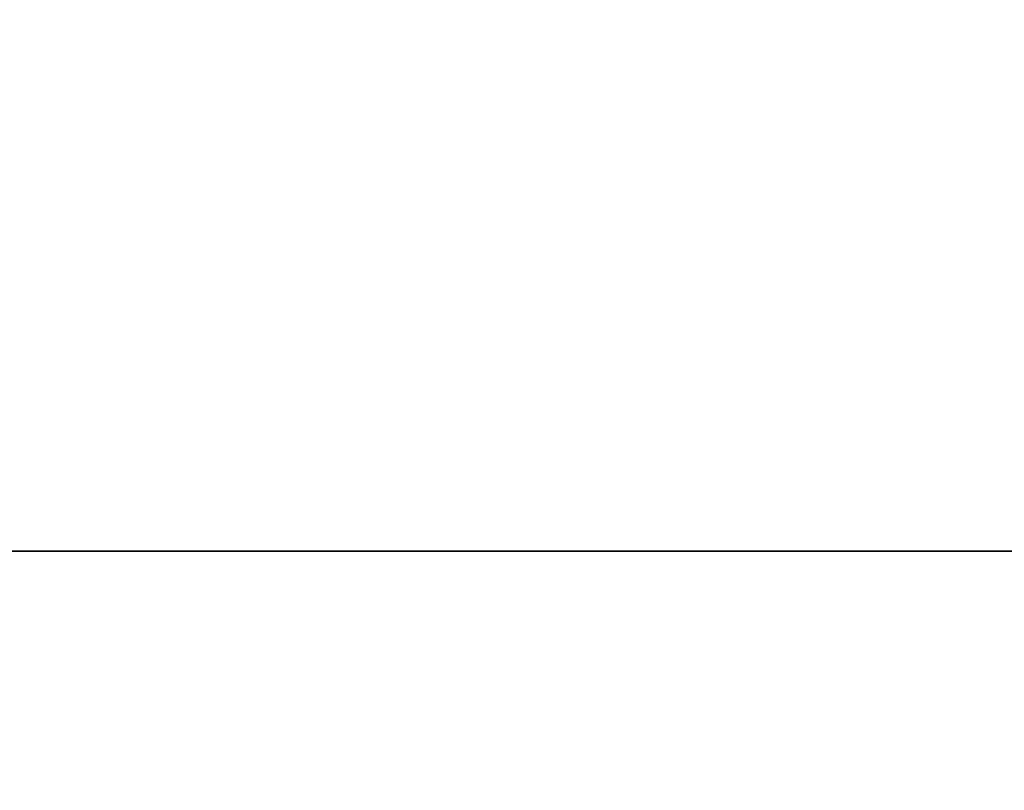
# Model space of a CAD drawing. Header units: inches. Extents: x -6.8 to 6.8, y -2.4 to 2.4.
# Tile 45 of 256: x -6.466 to -6.31, y -1.891 to -1.768. Entities that reach past the tile are written whole.
import ezdxf

# ---------------------------------------------------------------- set-up
doc = ezdxf.new("R2010")
doc.units = ezdxf.units.IN
doc.header["$MEASUREMENT"] = 0
doc.layers.add('AFURN-3-VPPT', color=4, linetype='Continuous', true_color=0x00ffff)

msp = doc.modelspace()

# ---------------------------------------------------------------- meshes
at = {"layer": 'AFURN-3-VPPT'}
mesh = msp.add_polyface(dxfattribs=at)
corners = [(-6.73614, -2.1361, 12.40594), (-6.73614, -2.1361, 12.40594), (-6.73614, -2.1361, 12.40594), (-2.0772, -2.1361, 12.40594), (-2.0772, -2.1361, 12.40594), (-2.0772, -2.1361, 12.40594), (-6.73614, -2.1361, 7.6949), (-6.73614, -2.1361, 7.6949), (-6.73614, -2.1361, 7.6949), (-2.0772, -2.1361, 7.6949), (-2.0772, -2.1361, 7.6949), (-2.0772, -2.1361, 7.6949), (-6.73614, -2.03632, 12.40145), (-6.73614, -2.03632, 12.40145), (-6.38859, -1.68877, 12.3858), (-6.38859, -1.68877, 12.3858), (-2.0772, -2.03632, 12.40145), (-2.0772, -2.03632, 12.40145), (-2.42475, -1.68877, 12.3858), (-2.42475, -1.68877, 12.3858), (-6.73614, -2.03632, 7.69828), (-6.73614, -2.03632, 7.69828), (-6.38859, -1.68877, 7.71008), (-6.38859, -1.68877, 7.71008), (-2.0772, -2.03632, 7.69828), (-2.0772, -2.03632, 7.69828), (-2.42475, -1.68877, 7.71008), (-2.42475, -1.68877, 7.71008), (-6.7021, -1.85283, 12.39319), (-6.7021, -1.85283, 12.39319), (-6.7021, -1.85283, 12.39319), (-2.11124, -1.85283, 12.39319), (-2.11124, -1.85283, 12.39319), (-2.11124, -1.85283, 12.39319), (-6.57211, -1.72282, 12.38733), (-6.57211, -1.72282, 12.38733), (-6.57211, -1.72282, 12.38733), (-2.24123, -1.72282, 12.38733), (-2.24123, -1.72282, 12.38733), (-2.24123, -1.72282, 12.38733), (-6.7021, -1.85283, 7.70451), (-6.7021, -1.85283, 7.70451), (-6.7021, -1.85283, 7.70451), (-2.11124, -1.85283, 7.70451), (-2.11124, -1.85283, 7.70451), (-2.11124, -1.85283, 7.70451), (-6.5721, -1.72282, 7.70892), (-6.5721, -1.72282, 7.70892), (-6.5721, -1.72282, 7.70892), (-2.24124, -1.72282, 7.70892), (-2.24124, -1.72282, 7.70892), (-2.24124, -1.72282, 7.70892)]
mesh.append_faces([[corners[k] for k in face] for face in [(0, 4, 16, 12), (20, 24, 9, 6), (14, 18, 27, 23), (17, 3, 10, 25), (5, 2, 7, 11), (1, 13, 21, 8), (23, 47, 34, 14), (46, 41, 28, 35), (40, 21, 13, 29), (18, 38, 49, 27), (37, 32, 43, 50), (31, 17, 25, 44), (16, 33, 30, 12), (33, 39, 36, 30), (39, 19, 15, 36), (20, 42, 45, 24), (42, 48, 51, 45), (48, 22, 26, 51)]])

doc.saveas('drawing.dxf')
